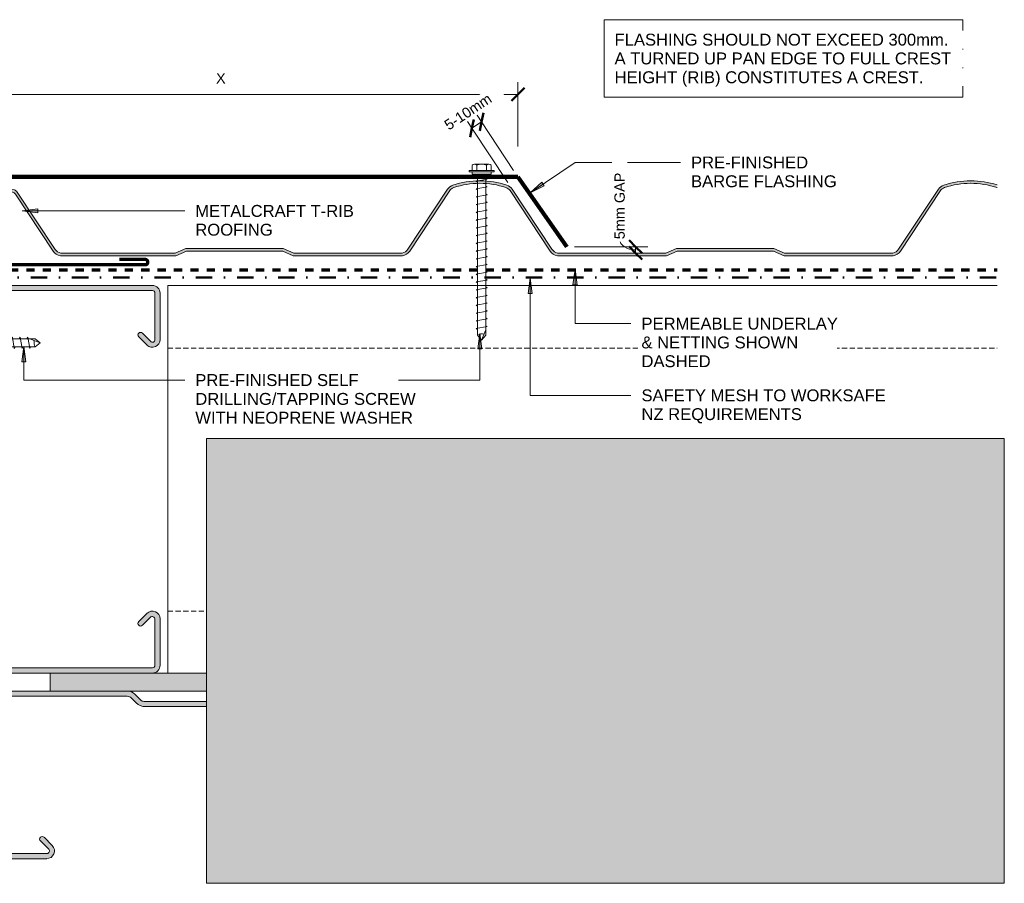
# Model space of a CAD drawing. Header units: millimetres. Extents: x 4060 to 5599, y 2249 to 3428.
# Tile 2 of 3: x 4251 to 4633, y 3079 to 3413. Entities that reach past the tile are written whole.
import ezdxf

# ---------------------------------------------------------------- set-up
doc = ezdxf.new("R2010")
doc.units = ezdxf.units.MM
for name, pattern in [('Dash', [6.35, 3.175, -3.175]), ('Dash dot', [15.875, 6.35, -4.7625, 0, -4.7625]), ('Dash Short', [3, 2, -1])]:
    doc.linetypes.add(name, pattern=pattern)
for name, color, linetype, lineweight in [('A-ANNO-DIMS', 211, 'Continuous', 9), ('A-ANNO-DIMS-2', 211, 'Continuous', 9), ('A-DETL', 90, 'Continuous', 13), ('A-DETL-GENF', 92, 'Continuous', 13), ('A-DETL-THIN', 151, 'Continuous', 13), ('G-ANNO-TEXT', 231, 'Continuous', 9)]:
    doc.layers.add(name, color=color, linetype=linetype, lineweight=lineweight)
doc.styles.add('Arial', font='arial.ttf', dxfattribs={"height": 4.6})
doc.styles.add('Arial_1', font='arial.ttf', dxfattribs={"height": 4})
doc.dimstyles.new('Diagonal', dxfattribs={"dimscale": 304.8, "dimtxt": 4.081038, "dimasz": 0.016404, "dimexe": 0.015748, "dimexo": 0.009843, "dimgap": 0.009843, "dimtad": 1, "dimdec": 0, "dimzin": 0, "dimdsep": 46, "dimtxsty": 'Arial_1', "dimblk1": 'OBLIQUE', "dimblk2": 'OBLIQUE', "dimsah": 1, "dimcen": 0.09, "dimazin": 0, "dimtfac": 1, "dimtdec": 4, "dimtix": 1, "dimtmove": 0, "dimatfit": 3, "dimfxl": 1, "dimtvp": 1, "dimtfill": 1, "dimtolj": 1, "dimtzin": 0, "dimarcsym": 2})
doc.dimstyles.new('Diagonal_3', dxfattribs={"dimscale": 304.8, "dimtxt": 4.081038, "dimasz": 0.016404, "dimexe": 0.015748, "dimexo": 0.009843, "dimgap": 0.009843, "dimtad": 1, "dimdec": 0, "dimzin": 0, "dimdsep": 46, "dimtxsty": 'Arial_1', "dimblk1": 'OBLIQUE', "dimblk2": 'OBLIQUE', "dimsah": 1, "dimcen": 0.09, "dimazin": 0, "dimtfac": 1, "dimtdec": 4, "dimtix": 1, "dimtmove": 1, "dimatfit": 3, "dimfxl": 1, "dimtvp": 1, "dimtfill": 1, "dimtolj": 1, "dimtzin": 0, "dimarcsym": 2})

# ---------------------------------------------------------------- blocks, each defined once
blk = doc.blocks.new('11 Barge Flashing1 - 11 Barge Flashing 2-5588593-D CR 07 BARGE WITH PROFILED CLADDING')
at = {"layer": 'A-DETL-GENF', "lineweight": 100}
for p, q in [((270.2, 0), (0, 0)), ((0, 0), (0, -58.72)), ((270.2, 0), (289.13, -27.03)), ((-7.43, -65.41), (0, -58.72)), ((-4.6, -68.24), (0, -64.1))]:
    blk.add_line(p, q, dxfattribs=at)
blk.add_arc((-5.94, -66.75), 2.01, 138, 312, dxfattribs=at)
blk = doc.blocks.new('Metalcraft Profiles4 - Metalcraft T-Rib-4992821-D CR 07 BARGE WITH PROFILED CLADDING')
at = {"layer": 'A-DETL-GENF'}
blk.add_hatch(color=256, dxfattribs=at).paths.add_polyline_path([(350, 0), (351.09, 0.35), (352.05, 0.96), (352.82, 1.8), (368.33, 25.2), (368.76, 25.7), (369.3, 26.1), (369.9, 26.37), (372.38, 27.08), (374.89, 27.59), (377.43, 27.9), (380, 28), (382.57, 27.9), (385.27, 27.56), (387.62, 27.08), (390.21, 26.32), (390.21, 27.38), (387.62, 28.1), (385.11, 28.6), (382.57, 28.9), (380, 29), (377.35, 28.89), (374.73, 28.58), (372.14, 28.05), (369.59, 27.32), (368.76, 26.94), (368.08, 26.42), (367.46, 25.7), (352.05, 2.46), (351.7, 2), (351.09, 1.5), (350.57, 1.21), (349.91, 1), (307.96, 1), (303.85, 2.72), (266.15, 2.72), (262.04, 1), (220.09, 1), (219.43, 1.21), (218.83, 1.55), (218.3, 2), (217.88, 2.55), (202.5, 25.76), (201.92, 26.42), (201.22, 26.95), (200.41, 27.32), (197.62, 28.1), (195.11, 28.6), (192.57, 28.9), (190, 29), (187.35, 28.89), (184.73, 28.58), (182.14, 28.05), (179.59, 27.32), (178.76, 26.94), (178.08, 26.42), (177.5, 25.76), (162.05, 2.46), (161.7, 2), (161.09, 1.5), (160.57, 1.21), (159.91, 1), (117.96, 1), (113.85, 2.72), (76.15, 2.72), (72.04, 1), (27.7, 1), (26.89, 1.27), (26.12, 1.8), (25.6, 2.36), (10.84, 24.64), (10.55, 24.98), (10.17, 25.26), (9.78, 25.42), (4.95, 26.6), (0, 27), (-4.95, 26.6), (-9.88, 25.38), (-10.19, 25.25), (-10.55, 24.98), (-10.84, 24.64), (-25.24, 2.88), (-25.27, 2.75), (-25.24, 2.57), (-25.18, 2.45), (-25.14, 2.39), (-24.98, 2.27), (-24.93, 2.25), (-24.8, 2.22), (-24.67, 2.23), (-24.54, 2.27), (-24.44, 2.34), (-24.35, 2.44), (-10.17, 23.84), (-9.88, 24.18), (-9.5, 24.44), (-9.07, 24.6), (-4.59, 25.65), (0, 26), (4.59, 25.65), (9.07, 24.6), (9.5, 24.44), (9.88, 24.18), (10.17, 23.84), (24.78, 1.8), (25.55, 0.96), (26.51, 0.35), (27.6, 0), (72.24, 0), (76.35, 1.72), (113.65, 1.72), (117.76, 0), (160, 0), (161.09, 0.35), (162.05, 0.96), (162.82, 1.8), (178.33, 25.2), (178.78, 25.71), (179.3, 26.1), (179.9, 26.37), (182.38, 27.08), (184.89, 27.59), (187.43, 27.9), (190, 28), (192.65, 27.89), (195.27, 27.56), (197.62, 27.08), (200.1, 26.37), (200.7, 26.1), (201.24, 25.7), (201.67, 25.2), (217.18, 1.8), (217.95, 0.96), (218.91, 0.35), (220, 0), (262.24, 0), (266.35, 1.72), (303.65, 1.72), (307.76, 0)])
for p, q in [((-10.84, 24.64), (-25.18, 3)), ((-24.35, 2.44), (-10.17, 23.84)), ((10.17, 23.84), (24.78, 1.8)), ((25.6, 2.36), (10.84, 24.64)), ((177.5, 25.76), (162.12, 2.55)), ((162.82, 1.8), (178.33, 25.2)), ((201.67, 25.2), (217.18, 1.8)), ((217.88, 2.55), (202.5, 25.76)), ((367.5, 25.76), (352.12, 2.55)), ((352.82, 1.8), (368.33, 25.2)), ((27.6, 0), (72.24, 0)), ((72.04, 1), (27.7, 1)), ((76.15, 2.72), (72.04, 1)), ((72.24, 0), (76.35, 1.72)), ((113.85, 2.72), (76.15, 2.72)), ((76.35, 1.72), (113.65, 1.72)), ((113.65, 1.72), (117.76, 0)), ((117.96, 1), (113.85, 2.72)), ((117.76, 0), (160, 0)), ((159.91, 1), (117.96, 1)), ((262.04, 1), (220.09, 1)), ((266.15, 2.72), (262.04, 1)), ((262.24, 0), (266.35, 1.72)), ((303.85, 2.72), (266.15, 2.72)), ((266.35, 1.72), (303.65, 1.72)), ((303.65, 1.72), (307.76, 0)), ((307.96, 1), (303.85, 2.72)), ((349.91, 1), (307.96, 1)), ((220, 0), (262.24, 0)), ((307.76, 0), (350, 0))]:
    blk.add_line(p, q, dxfattribs=at)
for centre, radius, start, end in [((-0.01, -4.1), 31.1, 89.9891, 108.3231), ((0.01, -4.1), 31.1, 71.6769, 90.0109), ((180.89, 23.4), 4.13, 108.4305, 145.2549), ((189.99, -4.1), 33.1, 89.9898, 108.3248), ((189.99, -4.1), 32.1, 89.9894, 108.3231), ((190.01, -4.1), 33.1, 71.6752, 90.0102), ((190.01, -4.1), 32.1, 71.6769, 90.0106), ((199.11, 23.4), 4.13, 34.7451, 71.5695), ((370.89, 23.4), 4.13, 108.4305, 145.2549), ((379.99, -4.1), 33.1, 89.9898, 108.3248), ((379.99, -4.1), 32.1, 89.9894, 108.3231), ((380.01, -4.1), 33.1, 72.0415, 90.0102), ((380.01, -4.1), 32.1, 71.6769, 90.0106), ((-9.24, 23.58), 1.92, 106.4203, 146.4682), ((-8.66, 22.84), 1.81, 103.0668, 146.4682), ((-0.01, -4.1), 30.1, 89.9887, 107.5289), ((0.01, -4.1), 30.1, 72.4711, 90.0113), ((8.66, 22.84), 1.81, 33.5318, 76.9332), ((9.24, 23.58), 1.92, 33.5318, 73.5797), ((180.89, 23.4), 3.13, 108.4464, 145.0745), ((199.11, 23.4), 3.13, 34.9255, 71.5536), ((370.89, 23.4), 3.13, 108.4464, 145.0745), ((389.11, 23.4), 3.13, 69.3084, 71.5536), ((-24.77, 2.72), 0.5, 146.4682, 326.4682), ((28.38, 4.34), 4.41, 215.221, 259.8043), ((28.38, 4.34), 3.41, 215.4529, 258.4002), ((159.22, 4.34), 3.41, 281.5998, 328.3894), ((159.22, 4.34), 4.41, 280.1957, 324.779), ((220.78, 4.34), 4.41, 215.221, 259.8043), ((220.78, 4.34), 3.41, 211.6106, 258.4002), ((349.22, 4.34), 3.41, 281.5998, 328.3894), ((349.22, 4.34), 4.41, 280.1957, 324.779)]:
    blk.add_arc(centre, radius, start, end, dxfattribs=at)
blk = doc.blocks.new('Metalcraft MSS Purlin-150x65 - Metalcraft MSS Purlin-150x65-5024055-D CR 07 BARGE WITH PROFILED CLADDING')
at = {"layer": 'A-DETL-GENF'}
blk.add_hatch(color=256, dxfattribs=at).paths.add_polyline_path([(64.85, -129.06), (64.75, -128.29), (64.45, -127.57), (63.98, -126.95), (63.37, -126.48), (62.66, -126.18), (61.89, -126.07), (61.12, -126.16), (60.4, -126.44), (59.78, -126.9), (56.56, -130.12), (56.4, -130.33), (56.3, -130.57), (56.27, -130.83), (56.3, -131.09), (56.4, -131.33), (56.56, -131.54), (56.77, -131.69), (57.01, -131.79), (57.27, -131.83), (57.53, -131.79), (57.77, -131.69), (57.97, -131.54), (61.21, -128.3), (61.41, -128.15), (61.64, -128.05), (61.89, -128.02), (62.14, -128.05), (62.37, -128.15), (62.57, -128.3), (62.72, -128.5), (62.82, -128.73), (62.85, -129.06), (62.85, -147.01), (62.81, -147.26), (62.71, -147.5), (62.56, -147.71), (62.35, -147.87), (62.11, -147.97), (61.85, -148), (3.09, -148), (2.81, -147.96), (2.55, -147.85), (2.32, -147.68), (2.15, -147.45), (2.04, -147.19), (2, -146.91), (2.02, -97.81), (2.08, -97.34), (2.32, -96.77), (2.69, -96.3), (4.53, -94.45), (5.32, -93.42), (5.82, -92.21), (5.99, -90.92), (5.99, -67.18), (3.99, -67.18), (3.99, -91.34), (3.92, -91.85), (3.72, -92.33), (3.41, -92.75), (1.17, -94.98), (0.53, -95.81), (0.14, -96.77), (0, -97.81), (0, -147), (0.1, -147.78), (0.4, -148.5), (0.88, -149.12), (1.5, -149.6), (2.22, -149.9), (3.09, -150), (61.85, -150), (62.62, -149.9), (63.35, -149.6), (63.97, -149.12), (64.45, -148.5), (64.75, -147.78), (64.85, -147)])
for p, q in [((3.99, -67.18), (3.99, -91.34)), ((5.99, -90.92), (5.99, -67.18)), ((3.41, -92.75), (1.17, -94.98)), ((2.69, -96.3), (4.53, -94.45)), ((0, -97.81), (0, -147)), ((2, -146.91), (2, -97.95)), ((59.78, -126.9), (56.56, -130.12)), ((57.97, -131.54), (61.21, -128.3)), ((62.85, -128.98), (62.85, -147.01)), ((64.85, -147), (64.85, -129.06)), ((61.85, -148), (3.09, -148)), ((3, -150), (61.85, -150))]:
    blk.add_line(p, q, dxfattribs=at)
for centre, radius, start, end in [((2, -91.34), 1.99, 315, 360), ((1, -90.92), 4.99, 315, 0), ((3.99, -97.81), 3.99, 135, 180), ((4.34, -97.95), 2.34, 135, 180), ((61.85, -129.06), 2.99, 0, 133.9662), ((61.89, -128.98), 0.959, 0, 135), ((57.27, -130.83), 1, 135, 315), ((3, -147), 3, 180, 270), ((3.09, -146.91), 1.09, 180, 270), ((61.85, -147), 3, 270, 0), ((61.85, -147.01), 0.993, 270, 360)]:
    blk.add_arc(centre, radius, start, end, dxfattribs=at)
blk = doc.blocks.new('Metalcraft MSS Purlin-150x65 - Metalcraft MSS Purlin-150x65-4992830-D CR 07 BARGE WITH PROFILED CLADDING')
at = {"layer": 'A-DETL-GENF'}
blk.add_hatch(color=256, dxfattribs=at).paths.add_polyline_path([(3.03, 0), (61.85, 0), (62.62, 0.1), (63.35, 0.4), (63.97, 0.88), (64.45, 1.5), (64.75, 2.22), (64.85, 3), (64.83, 21.06), (64.75, 21.71), (64.45, 22.43), (63.98, 23.05), (63.37, 23.52), (62.66, 23.82), (61.89, 23.93), (61.04, 23.81), (60.4, 23.56), (59.78, 23.1), (56.56, 19.88), (56.4, 19.67), (56.3, 19.43), (56.27, 19.17), (56.3, 18.91), (56.4, 18.67), (56.56, 18.46), (56.77, 18.31), (57.01, 18.21), (57.27, 18.17), (57.53, 18.21), (57.77, 18.31), (57.97, 18.46), (61.04, 21.53), (61.26, 21.7), (61.52, 21.81), (61.79, 21.84), (62.06, 21.81), (62.32, 21.7), (62.54, 21.53), (62.71, 21.31), (62.81, 21.06), (62.85, 20.79), (62.85, 2.99), (62.81, 2.74), (62.71, 2.5), (62.56, 2.29), (62.35, 2.13), (62.11, 2.03), (61.85, 2), (2.84, 2.02), (2.74, 2.03), (2.5, 2.13), (2.25, 2.34), (2.13, 2.5), (2.03, 2.74), (2, 2.99), (2, 52), (2.06, 52.43), (2.22, 52.83), (2.49, 53.18), (4.53, 55.22), (5.32, 56.25), (5.82, 57.46), (5.99, 58.75), (5.99, 90.92), (5.82, 92.21), (5.32, 93.42), (4.53, 94.45), (2.69, 96.3), (2.31, 96.78), (2.08, 97.34), (2, 97.95), (2.01, 147), (2.04, 147.19), (2.15, 147.45), (2.32, 147.68), (2.55, 147.85), (2.81, 147.96), (3.09, 148), (61.89, 148), (62.14, 147.96), (62.37, 147.85), (62.57, 147.7), (62.72, 147.49), (62.82, 147.26), (62.85, 147.01), (62.85, 128.98), (62.82, 128.73), (62.72, 128.5), (62.57, 128.3), (62.37, 128.15), (62.14, 128.05), (61.85, 128.02), (61.64, 128.05), (61.41, 128.15), (61.21, 128.3), (57.97, 131.54), (57.77, 131.69), (57.53, 131.79), (57.27, 131.83), (57.01, 131.79), (56.77, 131.69), (56.56, 131.54), (56.4, 131.33), (56.3, 131.09), (56.27, 130.83), (56.3, 130.57), (56.4, 130.33), (56.56, 130.12), (59.78, 126.9), (60.4, 126.44), (61.12, 126.16), (61.89, 126.07), (62.66, 126.18), (63.37, 126.48), (63.98, 126.95), (64.45, 127.57), (64.75, 128.29), (64.85, 129.06), (64.85, 147.01), (64.75, 147.78), (64.45, 148.5), (63.97, 149.12), (63.35, 149.6), (62.62, 149.9), (61.85, 150), (3, 150), (2.15, 149.87), (1.5, 149.6), (0.88, 149.12), (0.4, 148.5), (0.1, 147.78), (0, 147), (0, 97.81), (0.14, 96.77), (0.53, 95.81), (1.17, 94.98), (3.41, 92.75), (3.72, 92.33), (3.92, 91.85), (3.99, 91.34), (3.99, 58.34), (3.92, 57.82), (3.72, 57.34), (3.41, 56.93), (1.17, 54.69), (0.53, 53.86), (0.14, 52.9), (0, 51.87), (0, 2.99), (0.1, 2.22), (0.4, 1.5), (0.88, 0.88), (1.5, 0.4), (2.25, 0.1), (3, 0)])
for p, q in [((61.85, 150), (3, 150)), ((0, 147), (0, 97.81)), ((2, 97.95), (2, 146.91)), ((3.09, 148), (61.85, 148)), ((62.85, 147.01), (62.85, 128.98)), ((64.85, 129.06), (64.85, 147)), ((56.56, 130.12), (59.78, 126.9)), ((61.21, 128.3), (57.97, 131.54)), ((4.53, 94.45), (2.69, 96.3)), ((1.17, 94.98), (3.41, 92.75)), ((3.99, 91.34), (3.99, 58.34)), ((5.99, 58.75), (5.99, 90.92)), ((3.41, 56.93), (1.17, 54.69)), ((2.49, 53.18), (4.53, 55.22)), ((0, 51.87), (0, 3)), ((2, 2.99), (2, 52)), ((59.78, 23.1), (56.56, 19.88)), ((57.97, 18.46), (61.04, 21.53)), ((62.85, 20.79), (62.85, 2.99)), ((64.85, 3), (64.85, 20.94)), ((61.85, 2), (2.99, 2)), ((3, 0), (61.85, 0))]:
    blk.add_line(p, q, dxfattribs=at)
for centre, radius, start, end in [((3, 147), 3, 90, 180), ((61.85, 147), 3, 360, 90), ((3.09, 146.91), 1.09, 90, 180), ((61.85, 147.01), 0.993, 0, 90), ((57.27, 130.83), 1, 45, 225), ((61.85, 129.06), 2.99, 226.0338, 0), ((61.89, 128.98), 0.959, 225, 0), ((3.99, 97.81), 3.99, 180, 225), ((4.34, 97.95), 2.34, 180, 225), ((2, 91.34), 1.99, 0, 45), ((1, 90.92), 4.99, 360, 45), ((2, 58.34), 1.99, 315, 360), ((1, 58.75), 4.99, 315, 360), ((3.99, 51.87), 3.99, 135, 180), ((3.67, 52), 1.67, 135, 180), ((61.85, 20.94), 2.99, 360, 133.9662), ((57.27, 19.17), 1, 135, 315), ((61.79, 20.79), 1.06, 0, 135), ((3, 3), 3, 180, 270), ((2.99, 2.99), 0.993, 180, 270), ((61.85, 3), 3, 270, 360), ((61.85, 2.99), 0.993, 270, 0)]:
    blk.add_arc(centre, radius, start, end, dxfattribs=at)
blk = doc.blocks.new('Screw4 - Screw 2-5024668-D CR 07 BARGE WITH PROFILED CLADDING')
at = {"layer": 'A-DETL-GENF'}
for p, q in [((-2.76, 3.97), (2.76, 3.97)), ((4.79, 1.5), (-4.79, 1.5)), ((-4.79, 1.5), (-4.79, 1)), ((4.79, 1), (-4.79, 1)), ((-3.67, 1.5), (-3.67, 3.47)), ((-3.67, 1), (-3.67, 0)), ((-3.67, 0), (3.67, 0)), ((-1.85, 1.5), (-1.85, 3.47)), ((-1.6, 0), (-1.6, -52.79)), ((1.6, -52.79), (1.6, 0)), ((1.85, 1.5), (1.85, 3.47)), ((3.67, 1.5), (3.67, 3.47)), ((3.67, 0), (3.67, 1)), ((4.79, 1), (4.79, 1.5)), ((2.17, -1.91), (-2.17, -2.67)), ((-2.17, -2.67), (-1.6, -3)), ((1.6, -1.58), (2.17, -1.91)), ((2.17, -4.91), (-2.17, -5.67)), ((-2.17, -5.67), (-1.6, -6)), ((1.6, -4.58), (2.17, -4.91)), ((1.6, -7.58), (2.17, -7.91)), ((2.17, -7.91), (-2.17, -8.67)), ((-2.17, -8.67), (-1.6, -9)), ((2.17, -10.91), (-2.17, -11.67)), ((1.6, -10.58), (2.17, -10.91)), ((-2.17, -11.67), (-1.6, -12)), ((2.17, -13.91), (-2.17, -14.67)), ((-2.17, -14.67), (-1.6, -15)), ((1.6, -13.58), (2.17, -13.91)), ((2.17, -16.91), (-2.17, -17.67)), ((-2.17, -17.67), (-1.6, -18)), ((1.6, -16.58), (2.17, -16.91)), ((2.17, -19.91), (-2.17, -20.67)), ((-2.17, -20.67), (-1.6, -21)), ((1.6, -19.58), (2.17, -19.91)), ((1.6, -22.58), (2.17, -22.91)), ((2.17, -22.91), (-2.17, -23.67)), ((-2.17, -23.67), (-1.6, -24)), ((2.17, -25.91), (-2.17, -26.67)), ((-2.17, -26.67), (-1.6, -27)), ((1.6, -25.58), (2.17, -25.91)), ((2.17, -28.91), (-2.17, -29.67)), ((-2.17, -29.67), (-1.6, -30)), ((1.6, -28.58), (2.17, -28.91)), ((2.17, -31.91), (-2.17, -32.67)), ((-2.17, -32.67), (-1.6, -33)), ((1.6, -31.58), (2.17, -31.91)), ((2.17, -34.91), (-2.17, -35.67)), ((-2.17, -35.67), (-1.6, -36)), ((2.17, -37.91), (-2.17, -38.67)), ((1.6, -34.58), (2.17, -34.91)), ((1.6, -37.58), (2.17, -37.91)), ((-2.17, -38.67), (-1.6, -39)), ((2.17, -40.91), (-2.17, -41.67)), ((-2.17, -41.67), (-1.6, -42)), ((1.6, -40.58), (2.17, -40.91)), ((2.17, -43.91), (-2.17, -44.67)), ((-2.17, -44.67), (-1.6, -45)), ((1.6, -43.58), (2.17, -43.91)), ((2.17, -46.91), (-2.17, -47.67)), ((-2.17, -47.67), (-1.6, -48)), ((1.6, -46.58), (2.17, -46.91)), ((2.17, -49.91), (-2.17, -50.67)), ((-2.17, -50.67), (-1.6, -51)), ((-1.6, -52.79), (0, -54.69)), ((0, -54.69), (1.6, -50.74)), ((1.6, -52.79), (0, -54.69)), ((1.6, -49.58), (2.17, -49.91))]:
    blk.add_line(p, q, dxfattribs=at)
for centre, radius, start, end in [((-2.76, 2.9), 1.08, 32.3801, 147.6199), ((0, 0.31), 3.67, 59.7274, 120.2726), ((2.76, 2.9), 1.08, 32.3801, 147.6199), ((0.08, -55.41), 3.11, 74.3059, 122.4975)]:
    blk.add_arc(centre, radius, start, end, dxfattribs=at)
blk = doc.blocks.new('Screw4 - Screw 2-5589072-D CR 07 BARGE WITH PROFILED CLADDING')
at = {"layer": 'A-DETL-GENF'}
for p, q in [((-2.76, 3.97), (2.76, 3.97)), ((4.79, 1.5), (-4.79, 1.5)), ((-4.79, 1.5), (-4.79, 1)), ((4.79, 1), (-4.79, 1)), ((-3.67, 1.5), (-3.67, 3.47)), ((-3.67, 1), (-3.67, 0)), ((-3.67, 0), (3.67, 0)), ((-1.85, 1.5), (-1.85, 3.47)), ((-1.6, 0), (-1.6, -62.24)), ((1.6, -62.24), (1.6, 0)), ((1.85, 1.5), (1.85, 3.47)), ((3.67, 1.5), (3.67, 3.47)), ((3.67, 0), (3.67, 1)), ((4.79, 1), (4.79, 1.5)), ((2.17, -1.91), (-2.17, -2.67)), ((-2.17, -2.67), (-1.6, -3)), ((1.6, -1.58), (2.17, -1.91)), ((2.17, -4.91), (-2.17, -5.67)), ((-2.17, -5.67), (-1.6, -6)), ((1.6, -4.58), (2.17, -4.91)), ((1.6, -7.58), (2.17, -7.91)), ((2.17, -7.91), (-2.17, -8.67)), ((-2.17, -8.67), (-1.6, -9)), ((2.17, -10.91), (-2.17, -11.67)), ((1.6, -10.58), (2.17, -10.91)), ((-2.17, -11.67), (-1.6, -12)), ((2.17, -13.91), (-2.17, -14.67)), ((-2.17, -14.67), (-1.6, -15)), ((1.6, -13.58), (2.17, -13.91)), ((2.17, -16.91), (-2.17, -17.67)), ((-2.17, -17.67), (-1.6, -18)), ((1.6, -16.58), (2.17, -16.91)), ((2.17, -19.91), (-2.17, -20.67)), ((-2.17, -20.67), (-1.6, -21)), ((1.6, -19.58), (2.17, -19.91)), ((1.6, -22.58), (2.17, -22.91)), ((2.17, -22.91), (-2.17, -23.67)), ((-2.17, -23.67), (-1.6, -24)), ((2.17, -25.91), (-2.17, -26.67)), ((-2.17, -26.67), (-1.6, -27)), ((1.6, -25.58), (2.17, -25.91)), ((2.17, -28.91), (-2.17, -29.67)), ((-2.17, -29.67), (-1.6, -30)), ((1.6, -28.58), (2.17, -28.91)), ((2.17, -31.91), (-2.17, -32.67)), ((-2.17, -32.67), (-1.6, -33)), ((1.6, -31.58), (2.17, -31.91)), ((2.17, -34.91), (-2.17, -35.67)), ((-2.17, -35.67), (-1.6, -36)), ((2.17, -37.91), (-2.17, -38.67)), ((1.6, -34.58), (2.17, -34.91)), ((1.6, -37.58), (2.17, -37.91)), ((-2.17, -38.67), (-1.6, -39)), ((2.17, -40.91), (-2.17, -41.67)), ((-2.17, -41.67), (-1.6, -42)), ((1.6, -40.58), (2.17, -40.91)), ((2.17, -43.91), (-2.17, -44.67)), ((-2.17, -44.67), (-1.6, -45)), ((1.6, -43.58), (2.17, -43.91)), ((2.17, -46.91), (-2.17, -47.67)), ((-2.17, -47.67), (-1.6, -48)), ((1.6, -46.58), (2.17, -46.91)), ((2.17, -49.91), (-2.17, -50.67)), ((-2.17, -50.67), (-1.6, -51)), ((2.17, -52.91), (-2.17, -53.67)), ((1.6, -49.58), (2.17, -49.91)), ((1.6, -52.58), (2.17, -52.91)), ((-2.17, -53.67), (-1.6, -54)), ((2.17, -55.91), (-2.17, -56.67)), ((-2.17, -56.67), (-1.6, -57)), ((1.6, -55.58), (2.17, -55.91)), ((2.17, -58.91), (-2.17, -59.67)), ((-2.17, -59.67), (-1.6, -60)), ((0, -64.14), (1.6, -60.19)), ((1.6, -58.58), (2.17, -58.91)), ((-1.6, -62.24), (0, -64.14)), ((1.6, -62.24), (0, -64.14))]:
    blk.add_line(p, q, dxfattribs=at)
for centre, radius, start, end in [((-2.76, 2.9), 1.08, 32.3801, 147.6199), ((0, 0.31), 3.67, 59.7274, 120.2726), ((2.76, 2.9), 1.08, 32.3801, 147.6199), ((0.08, -64.86), 3.11, 74.3059, 122.4975)]:
    blk.add_arc(centre, radius, start, end, dxfattribs=at)
blk = doc.blocks.new('DIMBLOCK2-D CR 07 BARGE WITH PROFILED CLADDING')
at = {"layer": 'A-ANNO-DIMS-2'}
for p, q in [((4214.33, 3383.88), (4214.33, 3388.68)), ((4444.33, 3383.88), (4444.33, 3388.68)), ((4214.33, 3383.88), (4444.33, 3383.88)), ((4214.33, 3383.88), (4214.33, 3365.21)), ((4444.33, 3383.88), (4444.33, 3363.69))]:
    blk.add_line(p, q, dxfattribs=at)
at = {"layer": 'A-ANNO-DIMS-2', "lineweight": 50}
for p, q in [((4214.33, 3383.88), (4216.83, 3386.38)), ((4444.33, 3383.88), (4446.83, 3386.38)), ((4214.33, 3383.88), (4211.83, 3381.38)), ((4444.33, 3383.88), (4441.83, 3381.38))]:
    blk.add_line(p, q, dxfattribs=at)
at = {"layer": 'A-ANNO-DIMS-2', "color": 0, "insert": (4327.44, 3392.08), "char_height": 4, "width": 4.5205, "attachment_point": 1, "line_spacing_factor": 0.941778, "style": 'Arial_1', "bg_fill": 3, "box_fill_scale": 1.25, "bg_fill_color": 9, "bg_fill_true_color": 13158600, "bg_fill_transparency": 0}
blk.add_mtext('X', dxfattribs=at)
blk = doc.blocks.new('_Oblique')
at = {"color": 0, "linetype": 'ByBlock', "lineweight": -2}
blk.add_line((-0.5, -0.5), (0.5, 0.5), dxfattribs=at)
blk = doc.blocks.new('DIMBLOCK6-D CR 07 BARGE WITH PROFILED CLADDING')
at = {"layer": 'A-ANNO-DIMS-2'}
for p, q in [((4489.87, 3324.93), (4466.26, 3324.93)), ((4489.87, 3324.93), (4489.87, 3322.47)), ((4489.87, 3324.93), (4494.67, 3324.93)), ((4489.87, 3322.47), (4485.07, 3322.47)), ((4489.87, 3322.47), (4490.41, 3322.47))]:
    blk.add_line(p, q, dxfattribs=at)
at = {"layer": 'A-ANNO-DIMS-2', "lineweight": 50}
for p, q in [((4489.87, 3324.93), (4487.37, 3327.43)), ((4489.87, 3322.47), (4487.37, 3324.97)), ((4489.87, 3324.93), (4492.37, 3322.43)), ((4489.87, 3322.47), (4492.37, 3319.97))]:
    blk.add_line(p, q, dxfattribs=at)
at = {"layer": 'A-ANNO-DIMS-2'}
blk.add_ellipse((4489.87, 3327.84), major_axis=(6.14, 0), ratio=0.674741, start_param=3.141593, end_param=4.712389, dxfattribs=at)
at = {"layer": 'A-ANNO-DIMS-2', "color": 0, "insert": (4481.68, 3327.84), "char_height": 4, "width": 30.815, "attachment_point": 1, "rotation": 90, "line_spacing_factor": 0.941778, "style": 'Arial_1', "bg_fill": 3, "box_fill_scale": 1.25, "bg_fill_color": 9, "bg_fill_true_color": 13158600, "bg_fill_transparency": 0}
blk.add_mtext('5mm GAP', dxfattribs=at)
blk = doc.blocks.new('DIMBLOCK7-D CR 07 BARGE WITH PROFILED CLADDING')
at = {"layer": 'A-ANNO-DIMS-2'}
for p, q in [((4426.5, 3370.77), (4423.85, 3374.77)), ((4430.23, 3373.24), (4427.58, 3377.24)), ((4430.23, 3373.24), (4426.5, 3370.77)), ((4426.5, 3370.77), (4440.44, 3349.73)), ((4430.23, 3373.24), (4442.67, 3354.46))]:
    blk.add_line(p, q, dxfattribs=at)
at = {"layer": 'A-ANNO-DIMS-2', "lineweight": 50}
for p, q in [((4426.5, 3370.77), (4427.2, 3374.23)), ((4430.23, 3373.24), (4430.93, 3376.7)), ((4426.5, 3370.77), (4425.8, 3367.3)), ((4430.23, 3373.24), (4429.53, 3369.77))]:
    blk.add_line(p, q, dxfattribs=at)
at = {"layer": 'A-ANNO-DIMS-2', "color": 0, "insert": (4415.33, 3373.2), "char_height": 4, "width": 24.4862, "attachment_point": 1, "rotation": 33.5318, "line_spacing_factor": 0.941778, "style": 'Arial_1', "bg_fill": 3, "box_fill_scale": 1.25, "bg_fill_color": 9, "bg_fill_true_color": 13158600, "bg_fill_transparency": 0}
blk.add_mtext('5-10mm', dxfattribs=at)

msp = doc.modelspace()

# ---------------------------------------------------------------- hatches: boundary and pattern name
at = {"layer": 'A-DETL-GENF'}
for color, points in [(7, [(4370.18, 3078.6), (4632.63, 3078.6), (4632.63, 3250.71), (4323.78, 3250.71), (4323.78, 3078.6), (4370.02, 3078.6)]), (10, [(4296.51, 3152.97), (4323.78, 3152.97), (4323.78, 3159.97), (4263.24, 3159.97), (4263.24, 3152.97), (4295.98, 3152.97)])]:
    msp.add_hatch(color=color, dxfattribs=at).paths.add_polyline_path(points)
at = {"layer": 'G-ANNO-TEXT'}
for points in [[(4449.02, 3345.85), (4454.44, 3348.54), (4453.56, 3349.86)], [(4252.41, 3338.8), (4258.41, 3338.01), (4258.41, 3339.59)], [(4449.02, 3312.83), (4448.23, 3306.83), (4449.81, 3306.83)], [(4466.43, 3316.22), (4465.64, 3310.22), (4467.22, 3310.22)], [(4429.57, 3291.37), (4428.78, 3285.37), (4430.36, 3285.37)], [(4253.01, 3286.39), (4252.22, 3280.39), (4253.8, 3280.39)]]:
    msp.add_hatch(color=7, dxfattribs=at).paths.add_polyline_path(points)

# ---------------------------------------------------------------- linework, layer by layer
at = {"layer": 'A-DETL', "lineweight": 70}
for p, q in [((4211.05, 3318.03), (4300.11, 3318.03)), ((4300.11, 3319.96), (4290.11, 3319.96))]:
    msp.add_line(p, q, dxfattribs=at)
at = {"layer": 'A-DETL', "linetype": 'Dash', "lineweight": 70}
msp.add_line((4234.96, 3315.97), (4629.8, 3315.97), dxfattribs=at)
at = {"layer": 'A-DETL', "linetype": 'Dash dot', "lineweight": 50}
msp.add_line((4239.71, 3312.97), (4629.8, 3312.97), dxfattribs=at)
at = {"layer": 'A-DETL'}
for p, q in [((4308.78, 3309.97), (4629.8, 3309.97)), ((4308.78, 3309.97), (4308.78, 3159.97)), ((4632.63, 3250.71), (4323.78, 3250.71)), ((4323.78, 3250.71), (4323.78, 3078.6)), ((4632.63, 3078.6), (4632.63, 3250.71)), ((4308.78, 3159.97), (4323.78, 3159.97)), ((4323.78, 3078.6), (4632.63, 3078.6))]:
    msp.add_line(p, q, dxfattribs=at)
at = {"layer": 'A-DETL', "linetype": 'Dash Short'}
for p, q in [((4308.78, 3285.71), (4629.8, 3285.71)), ((4308.78, 3183.91), (4323.78, 3183.91))]:
    msp.add_line(p, q, dxfattribs=at)
at = {"layer": 'A-DETL', "lineweight": 70}
msp.add_arc((4300.11, 3318.99), 0.969, 270, 90, dxfattribs=at)
at = {"layer": 'A-DETL-THIN'}
for p, q in [((4263.24, 3159.97), (4263.24, 3152.97)), ((4323.78, 3159.97), (4302.78, 3159.97)), ((4263.24, 3152.97), (4323.78, 3152.97))]:
    msp.add_line(p, q, dxfattribs=at)
at = {"layer": 'G-ANNO-TEXT', "color": 250}
for p, q in [((4449.02, 3345.85), (4466.43, 3357.55)), ((4466.43, 3357.55), (4507.28, 3357.55)), ((4453.56, 3349.86), (4449.02, 3345.85)), ((4449.02, 3345.85), (4454.44, 3348.54)), ((4454.44, 3348.54), (4453.56, 3349.86)), ((4258.41, 3339.59), (4252.41, 3338.8)), ((4258.41, 3338.01), (4258.41, 3339.59)), ((4252.41, 3338.8), (4258.41, 3338.01)), ((4252.41, 3338.8), (4315.36, 3338.8)), ((4449.02, 3312.83), (4448.23, 3306.83)), ((4449.81, 3306.83), (4449.02, 3312.83)), ((4449.02, 3312.83), (4449.02, 3267.42)), ((4466.43, 3316.22), (4465.64, 3310.22)), ((4467.22, 3310.22), (4466.43, 3316.22)), ((4466.43, 3316.22), (4466.43, 3295.18)), ((4465.64, 3310.22), (4467.22, 3310.22)), ((4448.23, 3306.83), (4449.81, 3306.83)), ((4466.43, 3295.18), (4488.08, 3295.18)), ((4429.57, 3291.37), (4428.78, 3285.37)), ((4430.36, 3285.37), (4429.57, 3291.37)), ((4429.57, 3291.37), (4429.57, 3273.33)), ((4253.01, 3286.39), (4252.22, 3280.39)), ((4253.8, 3280.39), (4253.01, 3286.39)), ((4253.01, 3286.39), (4253.01, 3273.33)), ((4428.78, 3285.37), (4430.36, 3285.37)), ((4252.22, 3280.39), (4253.8, 3280.39)), ((4253.01, 3273.33), (4315.36, 3273.33)), ((4413.22, 3273.33), (4387.38, 3273.33)), ((4429.57, 3273.33), (4413.22, 3273.33)), ((4449.02, 3267.42), (4488.08, 3267.42))]:
    msp.add_line(p, q, dxfattribs=at)
at = {"layer": 'G-ANNO-TEXT', "color": 250, "flags": 128}
msp.add_lwpolyline([(4477.66, 3412.79), (4616.56, 3412.79), (4616.56, 3382.82), (4477.66, 3382.82)], close=True, dxfattribs=at)

# ---------------------------------------------------------------- block references
at = {"layer": 'A-DETL-GENF'}
for name, p in [('Screw4 - Screw 2-5589072-D CR 07 BARGE WITH PROFILED CLADDING', (4430.28, 3352.96)), ('11 Barge Flashing1 - 11 Barge Flashing 2-5588593-D CR 07 BARGE WITH PROFILED CLADDING', (4174.13, 3351.96)), ('Metalcraft Profiles4 - Metalcraft T-Rib-4992821-D CR 07 BARGE WITH PROFILED CLADDING', (4239.6, 3321.47)), ('Metalcraft MSS Purlin-150x65 - Metalcraft MSS Purlin-150x65-4992830-D CR 07 BARGE WITH PROFILED CLADDING', (4240.94, 3159.97))]:
    msp.add_blockref(name, p, dxfattribs=at)
for name, p, rotation in [('Screw4 - Screw 2-5024668-D CR 07 BARGE WITH PROFILED CLADDING', (4204.67, 3287.74), 89.99999999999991), ('Metalcraft MSS Purlin-150x65 - Metalcraft MSS Purlin-150x65-5024055-D CR 07 BARGE WITH PROFILED CLADDING', (4390.96, 3152.97), 269.9999999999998)]:
    msp.add_blockref(name, p, dxfattribs=dict(at, rotation=rotation))

# ---------------------------------------------------------------- texts
at = {"layer": 'G-ANNO-TEXT', "color": 7, "char_height": 4.6, "attachment_point": 1, "style": 'Arial', "bg_fill": 3, "box_fill_scale": 1.25, "bg_fill_color": 9, "bg_fill_true_color": 13158600, "bg_fill_transparency": 0}
for s, insert, width in [('PRE-FINISHED ', (4511.34, 3359.85), 56.1181), ('PERMEABLE UNDERLAY ', (4492.15, 3297.48), 92.9958), ('DASHED', (4492.15, 3282.93), 32.2278), ('PRE-FINISHED SELF ', (4319.42, 3275.63), 77.443), ('DRILLING/TAPPING SCREW ', (4319.42, 3268.35), 104.059), ('SAFETY MESH TO WORKSAFE ', (4492.15, 3269.72), 114.6413), ('NZ REQUIREMENTS', (4492.15, 3262.45), 73.9156)]:
    msp.add_mtext(s, dxfattribs=dict(at, insert=insert, width=width))

# ---------------------------------------------------------------- dimensions: what is measured, and where the dimension line sits
at = {"layer": 'A-ANNO-DIMS'}
dim = msp.add_linear_dim(base=(4444.33, 3383.88), p1=(4214.33, 3362.21), p2=(4444.33, 3360.69), text='X', dimstyle='Diagonal', override={"dimpost": '<>', "dimfxl": 230.004959}, dxfattribs=at)
dim.commit()
dim.dimension.update_dxf_attribs({"geometry": 'DIMBLOCK2-D CR 07 BARGE WITH PROFILED CLADDING', "text_midpoint": (4329.33, 3388.88)})

# ---------------------------------------------------------------- next in the draw order: texts
at = {"layer": 'G-ANNO-TEXT', "color": 7, "char_height": 4.6, "attachment_point": 1, "style": 'Arial', "bg_fill": 3, "box_fill_scale": 1.25, "bg_fill_color": 9, "bg_fill_true_color": 13158600, "bg_fill_transparency": 0}
for s, insert, width in [('FLASHING SHOULD NOT EXCEED 300mm. ', (4481.73, 3407.37), 156.4894), ('A TURNED UP PAN EDGE TO FULL CREST ', (4481.73, 3400.1), 157.6118), ('HEIGHT (RIB) CONSTITUTES A CREST. ', (4481.73, 3392.82), 143.6624), ('BARGE FLASHING', (4511.34, 3352.57), 67.3417), ('METALCRAFT T-RIB ', (4319.42, 3341.1), 74.7173), ('ROOFING', (4319.42, 3333.82), 35.5949), ('& NETTING SHOWN ', (4492.15, 3290.2), 74.5569), ('WITH NEOPRENE WASHER', (4319.42, 3261.07), 101.4936)]:
    msp.add_mtext(s, dxfattribs=dict(at, insert=insert, width=width))

# ---------------------------------------------------------------- next in the draw order: dimensions: what is measured, and where the dimension line sits
at = {"layer": 'A-ANNO-DIMS'}
dim = msp.add_linear_dim(base=(4426.5, 3370.77), p1=(4444.33, 3351.96), p2=(4442.1, 3347.23), angle=33.5318, text='5-10mm', dimstyle='Diagonal', override={"dimpost": '<>', "dimfxl": 5.23034}, dxfattribs=at)
dim.commit()
dim.dimension.update_dxf_attribs({"geometry": 'DIMBLOCK7-D CR 07 BARGE WITH PROFILED CLADDING', "text_midpoint": (4425.58, 3376.21)})
dim = msp.add_linear_dim(base=(4489.87, 3322.47), p1=(4463.26, 3324.93), p2=(4493.41, 3322.47), angle=90, text='5mm GAP', dimstyle='Diagonal_3', override={"dimpost": '<>', "dimfxl": 30.251145}, dxfattribs=at)
dim.commit()
dim.dimension.update_dxf_attribs({"geometry": 'DIMBLOCK6-D CR 07 BARGE WITH PROFILED CLADDING', "text_midpoint": (4484.35, 3343.25), "dimtype": 160, "text_rotation": 90})

doc.saveas('drawing.dxf')
